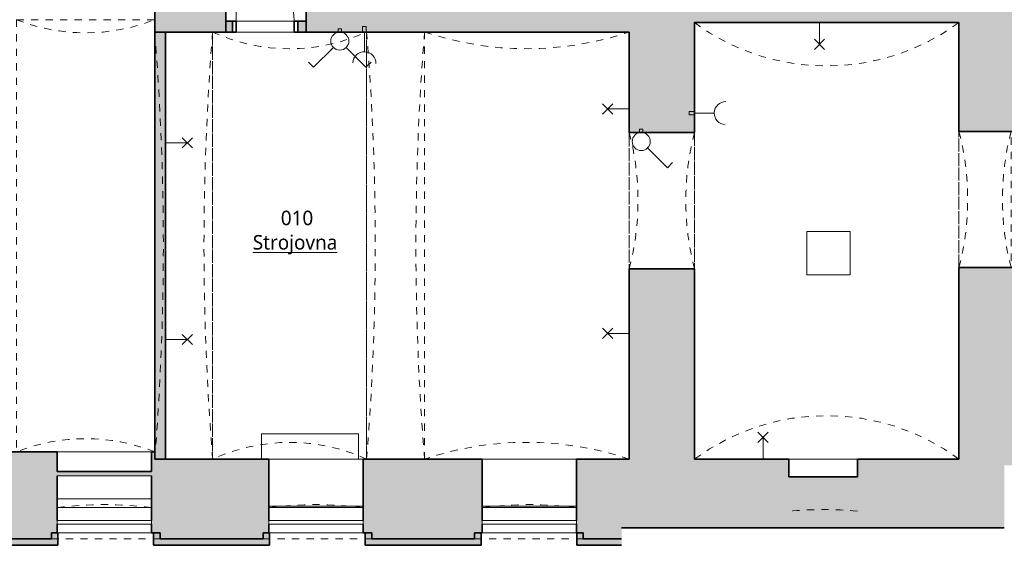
# Model space of a CAD drawing. Header units: metres. Extents: x -0.2 to 46.2, y -4.9 to 27.9.
# Tile 2 of 11: x 8.6 to 22.2, y 0.2 to 7.5. Entities that reach past the tile are written whole.
import ezdxf

# ---------------------------------------------------------------- set-up
doc = ezdxf.new("R2010")
doc.units = ezdxf.units.M
doc.linetypes.add('AV - Carkovana 2mm', pattern=[0.0027, 0.002, -0.0007])
doc.linetypes.add('AV - Cerch_ 1 tecka 4mm', pattern=[0.006, 0.004, -0.001, 0, -0.001])
doc.layers.add('AV-MISTNOSTI', color=5, linetype='Continuous', lineweight=5, true_color=0x0000ff)
doc.layers.add('AV-TEXTY', color=5, linetype='Continuous', lineweight=13, true_color=0x0000ff)
doc.layers.add('AV-SRAFY', color=7, linetype='Continuous', lineweight=35)
doc.layers.add('AV-STAVBA', color=7, linetype='Continuous', lineweight=18)
doc.styles.add('Trebuchet MS_B', font='trebuc.ttf', dxfattribs={"height": 0.2})

# ---------------------------------------------------------------- blocks, each defined once
blk = doc.blocks.new('GM_Otvor s klenutým nadpražím - 5890x2000_5500-877085-1PP')
at = {"layer": 'AV-STAVBA', "color": 254, "linetype": 'AV - Cerch_ 1 tecka 4mm', "lineweight": 13, "true_color": 0xcccccc}
for p, q in [((-2.945, 0.4), (2.945, 0.4)), ((2.861, -0.4), (-2.861, -0.4))]:
    blk.add_line(p, q, dxfattribs=at)
for centre, start, end in [((0, 36.478), 265.3333, 274.6667), ((0, -36.478), 85.3333, 94.6667)]:
    blk.add_arc(centre, 36.198, start, end, dxfattribs=at)
blk = doc.blocks.new('GM_Otvor s klenutým nadpražím - 1880x2000_2000-878298-1PP')
at = {"layer": 'AV-STAVBA', "color": 254, "linetype": 'AV - Cerch_ 1 tecka 4mm', "lineweight": 13, "true_color": 0xcccccc}
for p, q in [((-0.94, 0.45), (0.94, 0.45)), ((0.856, -0.45), (-0.856, -0.45))]:
    blk.add_line(p, q, dxfattribs=at)
for centre, start, end in [((0, 4.072), 255.45, 284.55), ((0, -4.072), 75.45, 104.55)]:
    blk.add_arc(centre, 3.742, start, end, dxfattribs=at)
blk = doc.blocks.new('GM_Otvor s klenutým nadpražím - 1880x2000_2000-1020490-1PP')
at = {"layer": 'AV-STAVBA', "color": 254, "linetype": 'AV - Cerch_ 1 tecka 4mm', "lineweight": 13, "true_color": 0xcccccc}
for p, q in [((-0.94, 0.435), (0.94, 0.435)), ((0.856, -0.285), (-0.856, -0.285))]:
    blk.add_line(p, q, dxfattribs=at)
for centre, start, end in [((0, 4.057), 255.45, 284.55), ((0, -3.907), 75.45, 104.55)]:
    blk.add_arc(centre, 3.742, start, end, dxfattribs=at)
blk = doc.blocks.new('GM_Otvor_obdélníkový - 1110x2000-898613-1PP')
at = {"layer": 'AV-STAVBA', "color": 254, "linetype": 'AV - Cerch_ 1 tecka 4mm', "lineweight": 13, "true_color": 0xcccccc}
for p, q in [((-0.555, 0.475), (0.555, 0.475)), ((-0.555, -0.475), (0.555, -0.475)), ((-0.555, -0.475), (0.555, -0.475))]:
    blk.add_line(p, q, dxfattribs=at)
blk = doc.blocks.new('DO_1-P_Ocel_ - 800x1850_150-1029145-1PP')
at = {"layer": 'AV-STAVBA', "color": 254, "true_color": 0xcccccc}
for p, q in [((-0.4, 0.875), (-0.4, 0.075)), ((-0.4, 0.075), (0.4, 0.075)), ((-0.4, -0.075), (0.4, -0.075))]:
    blk.add_line(p, q, dxfattribs=at)
at = {"layer": 'AV-STAVBA', "color": 254, "linetype": 'AV - Cerch_ 1 tecka 4mm', "true_color": 0xcccccc}
for p, q in [((-0.45, 0.075), (0.45, 0.075)), ((-0.4, 0.075), (0.4, 0.075)), ((-0.45, -0.075), (0.45, -0.075)), ((-0.4, -0.075), (0.4, -0.075))]:
    blk.add_line(p, q, dxfattribs=at)
at = {"layer": 'AV-STAVBA', "color": 254, "lineweight": 35, "true_color": 0xcccccc}
for p, q in [((-0.4, 0.075), (-0.45, 0.075)), ((-0.45, 0.075), (-0.45, -0.075)), ((-0.4, -0.075), (-0.4, 0.075)), ((0.45, 0.075), (0.4, 0.075)), ((0.4, 0.075), (0.4, -0.075)), ((0.45, -0.075), (0.45, 0.075)), ((-0.45, -0.075), (-0.4, -0.075)), ((0.4, -0.075), (0.45, -0.075))]:
    blk.add_line(p, q, dxfattribs=at)
at = {"layer": 'AV-STAVBA', "color": 254, "true_color": 0xcccccc}
blk.add_arc((-0.4, 0.075), 0.8, 0, 90, dxfattribs=at)
blk = doc.blocks.new('WI_1-1_sklepní_s příčlemi_s klenutým nadpražím_2x šikmý parapet_ nadpraží - 1300x600-1035867-1PP')
at = {"layer": 'AV-STAVBA', "color": 254, "true_color": 0xcccccc}
for p, q in [((-0.65, 0.425), (0.65, 0.425)), ((-0.65, 0.375), (-0.65, 0.425)), ((0.65, 0.425), (0.65, 0.375)), ((0.65, 0.375), (-0.65, 0.375))]:
    blk.add_line(p, q, dxfattribs=at)
at = {"layer": 'AV-STAVBA', "color": 254, "linetype": 'AV - Carkovana 2mm', "true_color": 0xcccccc}
blk.add_arc((0, 5.153), 5, 262.5304, 277.4696, dxfattribs=at)
blk = doc.blocks.new('WI_1-1_sklepní_s příčlemi_s klenutým nadpražím_2x šikmý parapet_ nadpraží - 1300x600-1036147-1PP')
at = {"layer": 'AV-STAVBA', "color": 254, "true_color": 0xcccccc}
for p, q in [((-0.65, 0.475), (0.65, 0.475)), ((-0.65, 0.425), (-0.65, 0.475)), ((0.65, 0.425), (-0.65, 0.425)), ((0.65, 0.475), (0.65, 0.425))]:
    blk.add_line(p, q, dxfattribs=at)
at = {"layer": 'AV-STAVBA', "color": 254, "linetype": 'AV - Carkovana 2mm', "true_color": 0xcccccc}
blk.add_arc((0, 5.203), 5, 262.5304, 277.4696, dxfattribs=at)
blk = doc.blocks.new('GM_Void_valená klenba - GM_Void_valená klenba-1524539-1PP')
at = {"layer": 'AV-STAVBA', "color": 254, "linetype": 'AV - Cerch_ 1 tecka 4mm', "lineweight": 13, "true_color": 0xcccccc}
for p, q in [((-1.413, 3.045), (-1.413, -2.845)), ((-1.413, 3.045), (1.412, 3.045)), ((1.412, 3.045), (1.412, -2.845)), ((-1.413, -2.845), (1.412, -2.845))]:
    blk.add_line(p, q, dxfattribs=at)
for centre, start, end in [((0, 7.265), 251.4933, 288.5067), ((0, -7.065), 71.4933, 108.5067)]:
    blk.add_arc(centre, 4.45, start, end, dxfattribs=at)
blk = doc.blocks.new('GM_Void_valená klenba - GM_Void_valená klenba-1524447-1PP')
at = {"layer": 'AV-STAVBA', "color": 254, "linetype": 'AV - Cerch_ 1 tecka 4mm', "lineweight": 13, "true_color": 0xcccccc}
for p, q in [((-1.063, 3.045), (-1.063, -2.845)), ((-1.063, 3.045), (1.062, 3.045)), ((1.062, 3.045), (1.062, -2.845)), ((-1.063, -2.845), (1.062, -2.845))]:
    blk.add_line(p, q, dxfattribs=at)
for centre, start, end in [((0, 5.385), 245.5799, 294.4201), ((0, -5.185), 65.5799, 114.4201)]:
    blk.add_arc(centre, 2.57, start, end, dxfattribs=at)
blk = doc.blocks.new('GM_Void_valená klenba - GM_Void_valená klenba-1524411-1PP')
at = {"layer": 'AV-STAVBA', "color": 254, "linetype": 'AV - Cerch_ 1 tecka 4mm', "lineweight": 13, "true_color": 0xcccccc}
for p, q in [((-0.953, 3.13), (-0.953, -2.83)), ((-0.953, 3.13), (0.953, 3.13)), ((0.953, 3.13), (0.953, -2.83)), ((-0.953, -2.83), (0.953, -2.83))]:
    blk.add_line(p, q, dxfattribs=at)
for centre, start, end in [((0, 5.549), 248.5007, 291.4993), ((0, -5.249), 68.5007, 111.4993)]:
    blk.add_arc(centre, 2.6, start, end, dxfattribs=at)
blk = doc.blocks.new('GM_Void_valená klenba - GM_Void_valená klenba-1524415-1PP')
at = {"layer": 'AV-STAVBA', "color": 254, "linetype": 'AV - Cerch_ 1 tecka 4mm', "lineweight": 13, "true_color": 0xcccccc}
for p, q in [((-1.825, 3.01), (-1.825, -3.01)), ((-1.825, 3.01), (1.825, 3.01)), ((1.825, 3.01), (1.825, -3.01)), ((-1.825, -3.01), (1.825, -3.01))]:
    blk.add_line(p, q, dxfattribs=at)
for centre, start, end in [((0, 5.491), 233.6631, 306.3369), ((0, -5.491), 53.6631, 126.3369)]:
    blk.add_arc(centre, 3.08, start, end, dxfattribs=at)
blk = doc.blocks.new('WI_nika_sklepní_s příčlemi_s klenutým nadpražím_2x šikmý parapet_ nadpraží - 950x-1533566-1PP')
at = {"layer": 'AV-STAVBA', "color": 254, "linetype": 'AV - Carkovana 2mm', "true_color": 0xcccccc}
blk.add_arc((0, -5.222), 5, 84.5487, 95.4513, dxfattribs=at)
blk = doc.blocks.new('Zdobná fasáda 1NP - Zdobná fasáda 1NP-1554848-1PP')
at = {"layer": 'AV-STAVBA', "lineweight": 35, "true_color": 0xcccccc}
for points in [[(9.13, 0.208), (9.13, 0.378), (9.04, 0.378), (9.04, 0.298), (7.62, 0.298), (7.62, 0.378), (7.53, 0.378), (7.53, 0.208)], [(12.05, 0.208), (12.05, 0.378), (11.96, 0.378), (11.96, 0.298), (10.54, 0.298), (10.54, 0.378), (10.45, 0.378), (10.45, 0.208), (11.296, 0.208)], [(14.97, 0.208), (14.97, 0.378), (14.88, 0.378), (14.88, 0.298), (13.46, 0.298), (13.46, 0.378), (13.37, 0.378), (13.37, 0.208)], [(16.908, 0.208), (16.908, 0.298), (16.38, 0.298), (16.38, 0.378), (16.29, 0.378), (16.29, 0.208)]]:
    blk.add_hatch(color=254, dxfattribs=at).paths.add_polyline_path(points)
at = {"layer": 'AV-STAVBA', "color": 254, "lineweight": 35, "true_color": 0xcccccc}
for p, q in [((7.62, 0.298), (9.04, 0.298)), ((9.04, 0.298), (9.04, 0.378)), ((9.04, 0.378), (9.13, 0.378)), ((9.13, 0.208), (9.13, 0.378)), ((10.45, 0.378), (10.54, 0.378)), ((10.45, 0.378), (10.45, 0.208)), ((10.54, 0.378), (10.54, 0.298)), ((10.54, 0.298), (11.96, 0.298)), ((11.96, 0.298), (11.96, 0.378)), ((11.96, 0.378), (12.05, 0.378)), ((12.05, 0.208), (12.05, 0.378)), ((13.37, 0.378), (13.46, 0.378)), ((13.37, 0.378), (13.37, 0.208)), ((13.46, 0.378), (13.46, 0.298)), ((13.46, 0.298), (14.88, 0.298)), ((14.88, 0.298), (14.88, 0.378)), ((14.88, 0.378), (14.97, 0.378)), ((14.97, 0.208), (14.97, 0.378)), ((16.29, 0.378), (16.38, 0.378)), ((16.29, 0.378), (16.29, 0.208)), ((16.38, 0.378), (16.38, 0.298)), ((16.38, 0.298), (16.908, 0.298)), ((7.53, 0.208), (9.13, 0.208)), ((10.45, 0.208), (12.05, 0.208)), ((13.37, 0.208), (14.97, 0.208)), ((16.29, 0.208), (16.908, 0.208))]:
    blk.add_line(p, q, dxfattribs=at)
blk = doc.blocks.new('GM_Nika_obdélníková - 1500x1000-1575699-1PP')
at = {"layer": 'AV-STAVBA', "color": 254, "linetype": 'AV - Cerch_ 1 tecka 4mm', "true_color": 0xcccccc}
blk.add_line((-0.75, 0.125), (0.75, 0.125), dxfattribs=at)
blk = doc.blocks.new('D0089 - 1514 - OÚPSŘ_Benešova_rvt-1-1PP')
at = {"layer": 'AV-SRAFY', "lineweight": 5, "true_color": 0xcccccc}
blk.add_hatch(color=254, dxfattribs=at).paths.add_polyline_path([(11.265, 7.288), (11.265, 8.038), (10.615, 8.038), (10.615, 8.748), (10.465, 8.748), (10.465, 7.288)])
at = {"layer": 'AV-SRAFY', "lineweight": 18, "true_color": 0xcccccc}
h = blk.add_hatch(color=254, dxfattribs=at)
h.paths.add_polyline_path([(36.845, 7.418), (36.845, 8.708), (34.385, 8.708), (34.385, 7.418), (35.534, 7.418)])
h.paths.add_polyline_path([(28.995, 7.418), (28.995, 8.708), (28.555, 8.708), (28.555, 7.418)])
h.paths.add_polyline_path([(27.755, 7.418), (27.755, 8.708), (25.475, 8.708), (25.475, 7.418), (27.455, 7.418)])
h.paths.add_polyline_path([(17.915, 7.418), (24.675, 7.418), (24.675, 8.708), (17.915, 8.708), (17.915, 7.44)])
h.paths.add_polyline_path([(30.785, 7.418), (30.785, 8.708), (30.675, 8.708), (30.675, 7.418)])
h.paths.add_polyline_path([(31.585, 7.418), (31.955, 7.418), (31.955, 8.708), (31.585, 8.708), (31.585, 7.44)])
h.paths.add_polyline_path([(33.415, 7.418), (33.585, 7.418), (33.585, 8.708), (33.415, 8.708), (33.415, 7.44)])
for points in [[(17.915, 7.288), (17.915, 8.388), (15.545, 8.388), (15.545, 7.288), (17.015, 7.288)], [(10.465, 1.398), (10.615, 1.398), (10.615, 7.288), (10.465, 7.288), (10.465, 1.663)]]:
    blk.add_hatch(color=254, dxfattribs=at).paths.add_polyline_path(points)
h = blk.add_hatch(color=254, dxfattribs=at)
h.paths.add_polyline_path([(15.545, 7.288), (15.545, 8.238), (12.555, 8.238), (12.555, 7.288), (15.336, 7.288)])
h.paths.add_polyline_path([(11.296, 7.288), (11.445, 7.288), (11.445, 8.238), (11.265, 8.238), (11.265, 7.288)])
h = blk.add_hatch(color=254, dxfattribs=at)
h.paths.add_polyline_path([(11.54, 7.288), (11.54, 7.438), (11.445, 7.438), (11.445, 7.288)])
h.paths.add_polyline_path([(12.555, 7.288), (12.555, 7.438), (12.44, 7.438), (12.44, 7.288)])
at = {"layer": 'AV-SRAFY', "lineweight": 5, "true_color": 0xcccccc}
h = blk.add_hatch(color=254, dxfattribs=at)
h.paths.add_polyline_path([(22.435, 1.398), (22.435, 4.038), (21.565, 4.038), (21.565, 1.398)])
h.paths.add_polyline_path([(21.565, 5.918), (22.435, 5.918), (22.435, 7.418), (21.565, 7.418)])
at = {"layer": 'AV-SRAFY', "lineweight": 18, "true_color": 0xcccccc}
h = blk.add_hatch(color=254, dxfattribs=at)
h.paths.add_polyline_path([(17.915, 1.398), (17.915, 4.023), (17.015, 4.023), (17.015, 1.398)])
h.paths.add_polyline_path([(17.015, 5.903), (17.915, 5.903), (17.915, 7.288), (17.015, 7.288)])
at = {"layer": 'AV-SRAFY', "lineweight": 5, "true_color": 0xcccccc}
h = blk.add_hatch(color=254, dxfattribs=at)
h.paths.add_polyline_path([(-0.235, 1.165), (1.499, 1.165), (1.499, 1.498), (-0.235, 1.498)])
h.paths.add_polyline_path([(2.079, 1.165), (3.579, 1.165), (3.579, 1.498), (2.079, 1.498)])
h.paths.add_polyline_path([(4.159, 1.165), (6.219, 1.165), (6.219, 1.498), (4.159, 1.498)])
h.paths.add_polyline_path([(10.865, 1.165), (10.865, 1.398), (10.465, 1.398), (10.465, 1.498), (10.419, 1.498), (10.419, 1.226), (9.119, 1.226), (9.119, 1.498), (7.519, 1.498), (7.519, 1.165), (10.419, 1.165)])
h = blk.add_hatch(color=254, dxfattribs=at)
h.paths.add_polyline_path([(16.908, 0.448), (22.191, 0.448), (22.191, 1.31), (39.765, 1.31), (39.765, 1.398), (20.165, 1.398), (20.165, 1.153), (19.215, 1.153), (19.215, 1.398), (16.285, 1.398), (16.285, 1.165), (16.908, 1.165)])
h.paths.add_polyline_path([(11.296, 1.165), (12.04, 1.165), (12.04, 1.398), (10.865, 1.398), (10.865, 1.165)])
h.paths.add_polyline_path([(14.985, 1.165), (14.985, 1.398), (13.34, 1.398), (13.34, 1.165)])
h = blk.add_hatch(color=254, dxfattribs=at)
h.paths.add_polyline_path([(9.119, 0.448), (9.119, 1.165), (7.519, 1.165), (7.519, 0.448)])
h.paths.add_polyline_path([(10.865, 0.448), (10.865, 1.165), (10.419, 1.165), (10.419, 0.448)])
h.paths.add_polyline_path([(3.217, 0.448), (6.219, 0.448), (6.219, 1.165), (4.159, 1.165), (4.159, 0.728), (3.579, 0.728), (3.579, 1.165), (2.079, 1.165), (2.079, 0.728), (1.499, 0.728), (1.499, 1.165), (-0.235, 1.165), (-0.235, 0.448), (1.197, 0.448)])
h = blk.add_hatch(color=254, dxfattribs=at)
h.paths.add_polyline_path([(16.285, 0.448), (16.908, 0.448), (16.908, 1.165), (16.285, 1.165), (16.285, 0.498)])
h.paths.add_polyline_path([(13.34, 0.448), (14.985, 0.448), (14.985, 1.165), (13.34, 1.165), (13.34, 0.498)])
h.paths.add_polyline_path([(12.04, 0.448), (12.04, 1.165), (10.865, 1.165), (10.865, 0.448), (11.296, 0.448)])
h = blk.add_hatch(color=254, dxfattribs=at)
h.paths.add_polyline_path([(16.38, 0.298), (16.908, 0.298), (16.908, 0.448), (16.285, 0.448), (16.285, 0.378), (16.38, 0.378)])
h.paths.add_polyline_path([(14.88, 0.298), (14.88, 0.378), (14.985, 0.378), (14.985, 0.448), (13.34, 0.448), (13.34, 0.378), (13.46, 0.378), (13.46, 0.298)])
h.paths.add_polyline_path([(11.96, 0.298), (11.96, 0.378), (12.04, 0.378), (12.04, 0.448), (10.419, 0.448), (10.419, 0.378), (10.54, 0.378), (10.54, 0.298), (11.296, 0.298)])
h.paths.add_polyline_path([(9.04, 0.298), (9.04, 0.378), (9.119, 0.378), (9.119, 0.448), (7.519, 0.448), (7.519, 0.378), (7.62, 0.378), (7.62, 0.298)])
h.paths.add_polyline_path([(6.12, 0.298), (6.12, 0.378), (6.219, 0.378), (6.219, 0.448), (5.52, 0.448), (5.52, 0.298)])
at = {"layer": 'AV-STAVBA', "color": 254, "lineweight": 35, "true_color": 0xcccccc}
for p, q in [((10.465, 7.288), (10.465, 8.748)), ((11.445, 7.288), (11.445, 8.238)), ((12.555, 8.238), (12.555, 7.288)), ((11.54, 7.438), (11.445, 7.438)), ((11.445, 7.438), (11.445, 7.288)), ((11.54, 7.288), (11.54, 7.438)), ((12.555, 7.438), (12.44, 7.438)), ((12.44, 7.438), (12.44, 7.288)), ((12.555, 7.288), (12.555, 7.438)), ((17.915, 7.418), (21.565, 7.418)), ((17.915, 7.288), (17.915, 7.418)), ((21.565, 5.918), (21.565, 7.418)), ((11.265, 7.288), (10.465, 7.288)), ((10.465, 7.288), (10.465, 1.398)), ((10.615, 7.288), (10.465, 7.288)), ((10.615, 1.398), (10.615, 7.288)), ((11.265, 7.288), (11.445, 7.288)), ((11.445, 7.288), (11.54, 7.288)), ((12.44, 7.288), (12.555, 7.288)), ((12.555, 7.288), (15.545, 7.288)), ((15.545, 7.288), (17.015, 7.288)), ((17.015, 7.288), (17.015, 5.903)), ((17.915, 5.903), (17.915, 7.288)), ((17.015, 5.903), (17.915, 5.903)), ((22.435, 5.918), (21.565, 5.918)), ((17.015, 4.023), (17.015, 1.398)), ((17.915, 4.023), (17.015, 4.023)), ((17.915, 1.398), (17.915, 4.023)), ((22.435, 4.038), (21.565, 4.038)), ((21.565, 1.398), (21.565, 4.038)), ((7.519, 1.498), (9.119, 1.498)), ((9.119, 1.498), (9.119, 1.226)), ((10.419, 1.498), (10.419, 1.226)), ((10.419, 1.498), (10.465, 1.498)), ((10.465, 1.498), (10.465, 1.398)), ((10.865, 1.398), (10.465, 1.398)), ((10.465, 1.398), (10.615, 1.398)), ((12.04, 1.398), (10.865, 1.398)), ((12.04, 1.398), (12.04, 1.165)), ((13.34, 1.398), (13.34, 1.165)), ((13.34, 1.398), (14.985, 1.398)), ((14.985, 1.398), (14.985, 1.165)), ((16.285, 1.398), (16.285, 1.165)), ((16.285, 1.398), (17.015, 1.398)), ((17.915, 1.398), (19.215, 1.398)), ((19.215, 1.398), (19.215, 1.153)), ((20.165, 1.398), (21.565, 1.398)), ((20.165, 1.398), (20.165, 1.153)), ((10.419, 1.226), (9.119, 1.226)), ((9.119, 0.548), (9.119, 1.165)), ((10.419, 0.548), (10.419, 1.165)), ((12.04, 0.548), (12.04, 1.165)), ((13.34, 0.548), (13.34, 1.165)), ((14.985, 0.548), (14.985, 1.165)), ((16.285, 0.548), (16.285, 1.165)), ((20.165, 1.153), (19.215, 1.153)), ((9.119, 0.448), (9.119, 0.498)), ((9.119, 0.378), (9.119, 0.448)), ((10.419, 0.448), (10.419, 0.498)), ((10.419, 0.378), (10.419, 0.448)), ((12.04, 0.448), (12.04, 0.498)), ((12.04, 0.378), (12.04, 0.448)), ((13.34, 0.448), (13.34, 0.498)), ((13.34, 0.378), (13.34, 0.448)), ((14.985, 0.448), (14.985, 0.498)), ((14.985, 0.378), (14.985, 0.448)), ((16.285, 0.448), (16.285, 0.498)), ((16.285, 0.378), (16.285, 0.448)), ((16.908, 0.448), (22.191, 0.448)), ((7.62, 0.298), (9.04, 0.298)), ((9.04, 0.378), (9.119, 0.378)), ((9.04, 0.298), (9.04, 0.378)), ((10.54, 0.378), (10.419, 0.378)), ((10.54, 0.298), (10.54, 0.378)), ((10.54, 0.298), (11.96, 0.298)), ((11.96, 0.378), (12.04, 0.378)), ((11.96, 0.298), (11.96, 0.378)), ((13.46, 0.378), (13.34, 0.378)), ((13.46, 0.298), (13.46, 0.378)), ((13.46, 0.298), (14.88, 0.298)), ((14.88, 0.378), (14.985, 0.378)), ((14.88, 0.298), (14.88, 0.378)), ((16.38, 0.378), (16.285, 0.378)), ((16.38, 0.298), (16.38, 0.378)), ((16.38, 0.298), (16.908, 0.298))]:
    blk.add_line(p, q, dxfattribs=at)
at = {"layer": 'AV-STAVBA', "color": 254, "true_color": 0xcccccc}
for p, q in [((11.59, 7.438), (12.39, 7.438)), ((12.39, 7.288), (11.59, 7.288)), ((19.465, 3.938), (19.465, 4.538)), ((19.465, 4.538), (20.065, 4.538)), ((20.065, 4.538), (20.065, 3.938)), ((20.065, 3.938), (19.465, 3.938)), ((11.94, 1.748), (13.28, 1.748)), ((11.94, 1.398), (11.94, 1.748)), ((13.28, 1.398), (13.28, 1.748)), ((9.119, 1.498), (10.419, 1.498)), ((12.04, 1.398), (13.34, 1.398)), ((14.985, 1.398), (16.285, 1.398)), ((19.215, 1.398), (20.165, 1.398)), ((10.419, 1.165), (9.119, 1.165)), ((10.419, 0.848), (9.119, 0.848)), ((10.419, 0.728), (9.119, 0.728)), ((12.04, 0.748), (13.34, 0.748)), ((13.34, 0.728), (12.04, 0.728)), ((16.285, 0.748), (14.985, 0.748)), ((16.285, 0.728), (14.985, 0.728)), ((10.419, 0.378), (9.13, 0.378)), ((13.34, 0.378), (12.05, 0.378)), ((16.285, 0.378), (14.985, 0.378))]:
    blk.add_line(p, q, dxfattribs=at)
at = {"layer": 'AV-STAVBA', "color": 254, "lineweight": 18, "true_color": 0xcccccc}
for name, p, rotation in [('GM_Otvor_obdélníkový - 1110x2000-898613-1PP', (12, 7.763), 180), ('GM_Otvor s klenutým nadpražím - 5890x2000_5500-877085-1PP', (10.865, 4.343), 89.99999999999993), ('GM_Otvor s klenutým nadpražím - 5890x2000_5500-877085-1PP', (13.79, 4.343), 269.9999999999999), ('GM_Otvor s klenutým nadpražím - 1880x2000_2000-878298-1PP', (17.465, 4.963), 269.9999999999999), ('GM_Otvor s klenutým nadpražím - 1880x2000_2000-1020490-1PP', (22, 4.978), 89.9999999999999), ('WI_1-1_sklepní_s příčlemi_s klenutým nadpražím_2x šikmý parapet_ nadpraží - 1300x600-1036147-1PP', (9.769, 0.973), 180), ('WI_1-1_sklepní_s příčlemi_s klenutým nadpražím_2x šikmý parapet_ nadpraží - 1300x600-1035867-1PP', (12.69, 0.923), 180), ('WI_1-1_sklepní_s příčlemi_s klenutým nadpražím_2x šikmý parapet_ nadpraží - 1300x600-1035867-1PP', (15.635, 0.923), 180), ('GM_Nika_obdélníková - 1500x1000-1575699-1PP', (9.79, 0.423), 180), ('GM_Nika_obdélníková - 1500x1000-1575699-1PP', (12.71, 0.423), 180), ('GM_Nika_obdélníková - 1500x1000-1575699-1PP', (15.63, 0.423), 180)]:
    blk.add_blockref(name, p, dxfattribs=dict(at, rotation=rotation))
for name, p in [('DO_1-P_Ocel_ - 800x1850_150-1029145-1PP', (11.99, 7.363)), ('GM_Void_valená klenba - GM_Void_valená klenba-1524411-1PP', (9.512, 4.328)), ('GM_Void_valená klenba - GM_Void_valená klenba-1524415-1PP', (19.74, 4.408)), ('GM_Void_valená klenba - GM_Void_valená klenba-1524447-1PP', (12.327, 4.243)), ('GM_Void_valená klenba - GM_Void_valená klenba-1524539-1PP', (15.602, 4.243)), ('WI_nika_sklepní_s příčlemi_s klenutým nadpražím_2x šikmý parapet_ nadpraží - 950x-1533566-1PP', (19.69, 0.923)), ('Zdobná fasáda 1NP - Zdobná fasáda 1NP-1554848-1PP', (0, 0))]:
    blk.add_blockref(name, p, dxfattribs=at)
blk = doc.blocks.new('EF_Vypínač - Dvojklapka-835340-1PP')
at = {"layer": 'AV-STAVBA'}
for p, q in [((8.073, 7.503), (8.073, 7.458)), ((8.121, 7.503), (8.073, 7.503)), ((8.121, 7.458), (8.121, 7.503)), ((8.057, 7.458), (8.057, 7.453)), ((8.137, 7.458), (8.057, 7.458)), ((8.057, 7.453), (8.137, 7.453)), ((8.127, 7.453), (8.067, 7.453)), ((8.067, 7.453), (8.127, 7.453)), ((8.137, 7.453), (8.137, 7.458))]:
    blk.add_line(p, q, dxfattribs=at)
blk = doc.blocks.new('EF_Vypínač - Jednoklapka-V2-1PP')
at = {"layer": 'AV-STAVBA'}
for p, q in [((3.08, 3.703), (3.08, 3.623)), ((3.085, 3.703), (3.08, 3.703)), ((3.08, 3.633), (3.08, 3.693)), ((3.08, 3.693), (3.08, 3.633)), ((3.085, 3.623), (3.085, 3.703)), ((3.13, 3.687), (3.085, 3.687)), ((3.13, 3.639), (3.13, 3.687)), ((3.08, 3.623), (3.085, 3.623)), ((3.085, 3.639), (3.13, 3.639))]:
    blk.add_line(p, q, dxfattribs=at)
blk = doc.blocks.new('EF_Zásuvka - Jednozásuvka-840808-1PP')
at = {"layer": 'AV-STAVBA'}
for p, q in [((8.405, 7.533), (8.405, 7.458)), ((8.453, 7.533), (8.405, 7.533)), ((8.453, 7.458), (8.453, 7.533)), ((8.389, 7.458), (8.389, 7.453)), ((8.469, 7.458), (8.389, 7.458)), ((8.389, 7.453), (8.469, 7.453)), ((8.399, 7.453), (8.459, 7.453)), ((8.459, 7.453), (8.399, 7.453)), ((8.399, 7.453), (8.459, 7.453)), ((8.404, 7.453), (8.454, 7.453)), ((8.409, 7.453), (8.447, 7.453)), ((8.409, 7.453), (8.447, 7.453)), ((8.42, 7.453), (8.416, 7.453)), ((8.42, 7.453), (8.416, 7.453)), ((8.426, 7.453), (8.43, 7.453)), ((8.426, 7.453), (8.43, 7.453)), ((8.436, 7.453), (8.44, 7.453)), ((8.436, 7.453), (8.44, 7.453)), ((8.469, 7.453), (8.469, 7.458))]:
    blk.add_line(p, q, dxfattribs=at)
blk = doc.blocks.new('EF_Zásuvka - Jednozásuvka-V3-1PP')
at = {"layer": 'AV-STAVBA'}
for p, q in [((17.84, 6.194), (17.915, 6.194)), ((17.84, 6.146), (17.84, 6.194)), ((17.915, 6.146), (17.84, 6.146)), ((17.915, 6.21), (17.92, 6.21)), ((17.915, 6.13), (17.915, 6.21)), ((17.92, 6.13), (17.915, 6.13)), ((17.92, 6.21), (17.92, 6.13)), ((17.92, 6.2), (17.92, 6.14)), ((17.92, 6.14), (17.92, 6.2)), ((17.92, 6.2), (17.92, 6.14)), ((17.92, 6.145), (17.92, 6.195)), ((17.92, 6.152), (17.92, 6.19)), ((17.92, 6.152), (17.92, 6.19)), ((17.92, 6.182), (17.92, 6.178)), ((17.92, 6.182), (17.92, 6.178)), ((17.92, 6.168), (17.92, 6.172)), ((17.92, 6.168), (17.92, 6.172)), ((17.92, 6.158), (17.92, 6.162)), ((17.92, 6.158), (17.92, 6.162))]:
    blk.add_line(p, q, dxfattribs=at)
blk = doc.blocks.new('LF_kulový vrchlík - 80_200-890111-1PP')
at = {"layer": 'AV-STAVBA', "color": 5, "true_color": 0x0000ff}
for p, q in [((5.076, 26.599), (4.934, 26.457)), ((5.076, 26.457), (4.934, 26.599)), ((5.303, 26.528), (5.005, 26.528))]:
    blk.add_line(p, q, dxfattribs=at)
blk = doc.blocks.new('LF_kulový vrchlík - 80_200-V4-1PP')
at = {"layer": 'AV-STAVBA', "color": 5, "true_color": 0x0000ff}
for p, q in [((5.076, 15.46), (4.934, 15.601)), ((5.076, 15.601), (4.934, 15.46)), ((5.303, 15.53), (5.005, 15.53))]:
    blk.add_line(p, q, dxfattribs=at)

msp = doc.modelspace()

# ---------------------------------------------------------------- linework, layer by layer
at = {"layer": 'AV-TEXTY', "lineweight": 5}
for p, q in [((13.359, 7.015), (13.359, 7.288)), ((12.932, 7.075), (12.659, 6.802)), ((12.932, 7.075), (12.902, 7.045)), ((13.108, 7.075), (13.381, 6.802)), ((12.659, 6.802), (12.587, 6.874)), ((13.381, 6.802), (13.453, 6.874)), ((18.188, 6.17), (17.915, 6.17)), ((17.268, 5.69), (17.298, 5.66)), ((17.268, 5.69), (17.541, 5.417)), ((17.541, 5.417), (17.613, 5.489))]:
    msp.add_line(p, q, dxfattribs=at)
for centre in [(13.02, 7.163), (17.18, 5.778)]:
    msp.add_circle(centre, 0.125, dxfattribs=at)
for centre, start, end in [((13.359, 6.855), 360, 176.4105), ((18.348, 6.17), 90, 266.4105)]:
    msp.add_arc(centre, 0.16, start, end, dxfattribs=at)

# ---------------------------------------------------------------- block references
at = {"lineweight": 5}
msp.add_blockref('D0089 - 1514 - OÚPSŘ_Benešova_rvt-1-1PP', (0, 0), dxfattribs=at)
at = {"layer": 'AV-STAVBA'}
for name, p in [('EF_Zásuvka - Jednozásuvka-840808-1PP', (4.93, -0.17)), ('EF_Vypínač - Dvojklapka-835340-1PP', (4.923, -0.17)), ('EF_Zásuvka - Jednozásuvka-V3-1PP', (0, 0))]:
    msp.add_blockref(name, p, dxfattribs=at)
at = {"layer": 'AV-STAVBA', "color": 5, "true_color": 0x0000ff}
for name, p, rotation in [('LF_kulový vrchlík - 80_200-V4-1PP', (35.17, 2.113), 89.99999999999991), ('LF_kulový vrchlík - 80_200-890111-1PP', (15.92, 32.288), 180), ('LF_kulový vrchlík - 80_200-890111-1PP', (15.92, 29.575), 180), ('LF_kulový vrchlík - 80_200-890111-1PP', (-7.666, 6.703), 270.0000000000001)]:
    msp.add_blockref(name, p, dxfattribs=dict(at, rotation=rotation))
for p in [(11.71, -20.301), (11.71, -23.398)]:
    msp.add_blockref('LF_kulový vrchlík - 80_200-890111-1PP', p, dxfattribs=at)
at = {"layer": 'AV-STAVBA', "rotation": 89.99999999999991}
msp.add_blockref('EF_Vypínač - Jednoklapka-V2-1PP', (20.843, 2.818), dxfattribs=at)

# ---------------------------------------------------------------- texts
at = {"layer": 'AV-MISTNOSTI', "char_height": 0.2, "attachment_point": 1, "style": 'Trebuchet MS_B'}
for s, insert, width in [('010', (12.206, 4.824), 0.60127), ('\\LStrojovna', (11.819, 4.488), 1.53924)]:
    msp.add_mtext(s, dxfattribs=dict(at, insert=insert, width=width))

doc.saveas('drawing.dxf')
